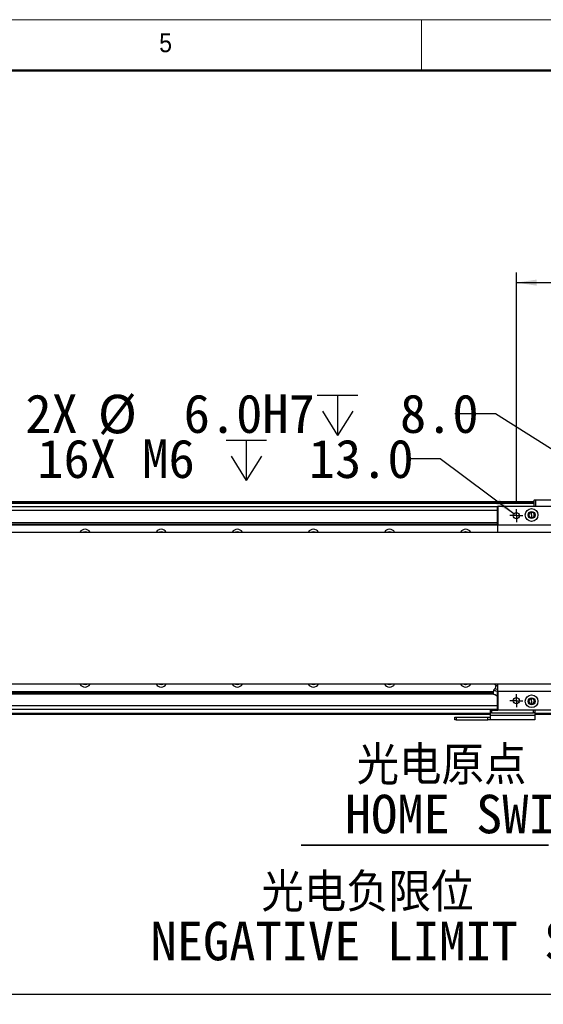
# Model space of a CAD drawing. Header units: millimetres. Extents: x 40 to 3320, y 40 to 2336.
# Tile 10 of 15: x 1763 to 2176, y 1559 to 2336. Entities that reach past the tile are written whole.
import ezdxf

# ---------------------------------------------------------------- set-up
doc = ezdxf.new("R2010")
doc.units = ezdxf.units.MM
doc.header["$LTSCALE"] = 8
doc.layers.add('DIMNS', color=7, linetype='Continuous')
doc.styles.add('SLDTEXTSTYLE0', font='Gothic.ttf', dxfattribs={"width": 0.913})
doc.styles.add('SLDTEXTSTYLE7', font='txt')
doc.styles.add('SLDTEXTSTYLE8', font='txt', dxfattribs={"bigfont": 'bigfont'})
doc.styles.add('SLDTEXTSTYLE9', font='txt')
doc.dimstyles.new('SLDDIMSTYLE1', dxfattribs={"dimtxt": 30.4, "dimasz": 16, "dimexe": 0, "dimexo": 0.0625, "dimgap": 7.6, "dimtad": 2, "dimdec": 1, "dimrnd": 1e-09, "dimzin": 4, "dimdsep": 46, "dimtxsty": 'SLDTEXTSTYLE7', "dimsah": 1, "dimcen": 0.09, "dimadec": 0, "dimazin": 1, "dimtfac": 1, "dimtdec": 1, "dimtofl": 0, "dimtmove": 0, "dimatfit": 3, "dimfxl": 0, "dimfrac": 2, "dimtolj": 1, "dimtzin": 12, "dimarcsym": 0})
doc.dimstyles.new('SLDDIMSTYLE2', dxfattribs={"dimtxt": 30.4, "dimasz": 16, "dimexe": 0, "dimexo": 0.0625, "dimgap": 7.6, "dimtad": 0, "dimtih": 1, "dimtoh": 1, "dimdec": 1, "dimrnd": 1e-09, "dimzin": 4, "dimdsep": 46, "dimtxsty": 'SLDTEXTSTYLE7', "dimsah": 1, "dimcen": 0, "dimadec": 0, "dimazin": 1, "dimtfac": 1, "dimtdec": 1, "dimtofl": 0, "dimtmove": 0, "dimatfit": 3, "dimfxl": 0, "dimfrac": 2, "dimtolj": 1, "dimtzin": 12, "dimarcsym": 0})
doc.dimstyles.new('SLDDIMSTYLE3', dxfattribs={"dimtxt": 30.4, "dimasz": 16, "dimexe": 0, "dimexo": 0.0625, "dimgap": 7.6, "dimtad": 0, "dimtih": 1, "dimtoh": 1, "dimdec": 6, "dimrnd": 1e-09, "dimzin": 12, "dimdsep": 46, "dimtxsty": 'SLDTEXTSTYLE7', "dimsah": 1, "dimcen": 0, "dimadec": 0, "dimazin": 3, "dimtfac": 1, "dimtdec": 1, "dimtofl": 0, "dimtmove": 0, "dimatfit": 3, "dimfxl": 0, "dimfrac": 2, "dimtolj": 1, "dimtzin": 12, "dimarcsym": 0})

# ---------------------------------------------------------------- blocks, each defined once
blk = doc.blocks.new('_D_3')
at = {"layer": 'DIMNS'}
for p, q in [((2154.87, 1954.88), (2154.87, 2136.55)), ((2374.87, 1954.88), (2374.87, 2136.55)), ((2154.87, 2128.55), (2374.87, 2128.55))]:
    blk.add_line(p, q, dxfattribs=at)
for points in [[(2154.87, 2128.55), (2170.87, 2126.15), (2170.87, 2130.95)], [(2374.87, 2128.55), (2358.87, 2130.95), (2358.87, 2126.15)]]:
    blk.add_solid(points, dxfattribs=at)
at = {"layer": 'DIMNS', "insert": (2217.5, 2168.44), "char_height": 30.4, "attachment_point": 1, "style": 'SLDTEXTSTYLE7'}
blk.add_mtext('220.0', dxfattribs=at)
blk = doc.blocks.new('SW_SYMBOL_HOLE_DEPTH')
at = {"layer": 'DIMNS', "color": 0}
for p, q in [((0, 7000), (6400, 7000)), ((3200, 7000), (3200, 600)), ((800, 4440), (3200, 600)), ((5600, 4440), (3200, 600))]:
    blk.add_line(p, q, dxfattribs=at)
blk = doc.blocks.new('_D_11')
at = {"layer": 'DIMNS'}
for p, q in [((2094.84, 1989.5), (2069.19, 1989.5)), ((2152.86, 1946.21), (2094.84, 1989.5))]:
    blk.add_line(p, q, dxfattribs=at)
blk.add_solid([(2152.86, 1946.21), (2141.47, 1957.7), (2138.6, 1953.85)], dxfattribs=at)
at = {"layer": 'DIMNS', "xscale": 0.004985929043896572, "yscale": 0.004985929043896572, "zscale": 0.004985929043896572}
blk.add_blockref('SW_SYMBOL_HOLE_DEPTH', (1926.02, 1969.37), dxfattribs=at)
at = {"layer": 'DIMNS', "char_height": 30.4, "attachment_point": 1, "style": 'SLDTEXTSTYLE7'}
for s, insert in [('16X M6 ', (1777.27, 2004.81)), (' 13.0', (1970.52, 2004.81))]:
    blk.add_mtext(s, dxfattribs=dict(at, insert=insert))
blk = doc.blocks.new('_D_12')
at = {"layer": 'DIMNS'}
for p, q in [((2138.44, 2025.07), (2106.44, 2025.07)), ((2262.33, 1946.32), (2138.44, 2025.07))]:
    blk.add_line(p, q, dxfattribs=at)
blk.add_solid([(2262.33, 1946.32), (2250.12, 1956.93), (2247.54, 1952.88)], dxfattribs=at)
at = {"layer": 'DIMNS', "xscale": 0.004985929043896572, "yscale": 0.004985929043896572, "zscale": 0.004985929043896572}
blk.add_blockref('SW_SYMBOL_HOLE_DEPTH', (1997.93, 2004.95), dxfattribs=at)
at = {"layer": 'DIMNS', "char_height": 30.4, "attachment_point": 1, "style": 'SLDTEXTSTYLE7'}
for s, insert in [('2X ', (1767.8, 2040.38)), ('%%c', (1824.97, 2040.09)), (' 6.0H7 ', (1871.94, 2040.38)), (' 8.0', (2042.43, 2040.38))]:
    blk.add_mtext(s, dxfattribs=dict(at, insert=insert))
blk = doc.blocks.new('_D_13')
at = {"layer": 'DIMNS'}
for p, q in [((524.87, 1730.56), (524.87, 1559.16)), ((2264.87, 1730.56), (2264.87, 1559.16)), ((524.87, 1567.16), (2264.87, 1567.16))]:
    blk.add_line(p, q, dxfattribs=at)
for points in [[(524.87, 1567.16), (540.87, 1564.76), (540.87, 1569.56)], [(2264.87, 1567.16), (2248.87, 1569.56), (2248.87, 1564.76)]]:
    blk.add_solid(points, dxfattribs=at)
at = {"layer": 'DIMNS', "insert": (1341.04, 1607.05), "char_height": 30.4, "attachment_point": 1, "style": 'SLDTEXTSTYLE7'}
blk.add_mtext('1740.0', dxfattribs=at)
blk = doc.blocks.new('SW_NOTE_3')
at = {"layer": 'DIMNS', "color": 0}
for p, q in [((-195.19, 0), (0, 0)), ((0, 0), (-195.19, 0)), ((-195.19, 0), (0, 0)), ((0, 0), (-195.19, 0)), ((-195.19, 0), (0, 0)), ((0, 0), (-195.19, 0))]:
    blk.add_line(p, q, dxfattribs=at)
at = {"layer": 'DIMNS', "color": 0, "char_height": 30.4, "attachment_point": 2}
for s, insert, style in [('光电原点', (-84.46, 78.28), 'SLDTEXTSTYLE8'), ('HOME SWITCH', (-46.87, 39.88), 'SLDTEXTSTYLE9')]:
    blk.add_mtext(s, dxfattribs=dict(at, insert=insert, style=style))
blk = doc.blocks.new('SW_NOTE_4')
at = {"layer": 'DIMNS', "color": 0, "char_height": 30.4, "attachment_point": 2}
for s, insert, style in [('光电负限位', (-172.77, 56.89), 'SLDTEXTSTYLE8'), ('NEGATIVE LIMIT SWITCH', (-126.62, 18.49), 'SLDTEXTSTYLE9')]:
    blk.add_mtext(s, dxfattribs=dict(at, insert=insert, style=style))
blk = doc.blocks.new('SW_CENTERMARKSYMBOL_16')
at = {"layer": 'DIMNS', "color": 0}
for p, q in [((-2.54, 0), (-5.04, 0)), ((0, 0), (-2.54, 0)), ((0, 2.54), (0, 5.04)), ((0, 0), (0, 2.54)), ((0, 0), (0, -2.54)), ((0, 0), (2.54, 0)), ((2.54, 0), (5.04, 0)), ((0, -2.54), (0, -5.04))]:
    blk.add_line(p, q, dxfattribs=at)
blk = doc.blocks.new('SW_CENTERMARKSYMBOL_24')
at = {"layer": 'DIMNS', "color": 0}
for p, q in [((-2.54, 0), (-5.04, 0)), ((0, 0), (-2.54, 0)), ((0, 2.54), (0, 5.04)), ((0, 0), (0, 2.54)), ((0, 0), (0, -2.54)), ((0, 0), (2.54, 0)), ((2.54, 0), (5.04, 0)), ((0, -2.54), (0, -5.04))]:
    blk.add_line(p, q, dxfattribs=at)

msp = doc.modelspace()

# ---------------------------------------------------------------- linework, layer by layer
at = {"color": 7, "linetype": 'Continuous', "lineweight": 18}
for p, q in [((3320, 2336), (40, 2336)), ((2080, 2296), (2080, 2336)), ((80, 2296), (3280, 2296))]:
    msp.add_line(p, q, dxfattribs=at)
at = {"color": 7, "linetype": 'Continuous', "lineweight": 50}
msp.add_line((3280, 2296), (80, 2296), dxfattribs=at)
at = {"color": 7, "linetype": 'Continuous', "lineweight": 25}
for p, q in [((2168.8652159, 1955.7151297), (620.8652379, 1955.7151297)), ((620.8652379, 1955.5151337), (2168.8652159, 1955.5151337)), ((620.8652379, 1955.3151304), (2168.8652159, 1955.3151304)), ((2168.8652159, 1955.2151287), (620.8652379, 1955.2151287)), ((2168.8652159, 1954.2151341), (620.8652379, 1954.2151341)), ((2139.8652317, 1951.7199943), (649.8652221, 1951.7199943)), ((2139.8652317, 1951.9151324), (2140.1652218, 1952.21513)), ((2139.8652317, 1951.9151324), (2140.1652218, 1951.9151324)), ((2139.8652317, 1937.5151345), (2139.8652317, 1951.9151324)), ((2140.1652218, 1952.21513), (2389.5652415, 1952.21513)), ((2140.1652218, 1952.21513), (2140.1652218, 1951.9151324)), ((2389.5652415, 1951.9151324), (2140.1652218, 1951.9151324)), ((2140.1652218, 1951.9151324), (2140.1652218, 1937.5151345)), ((2168.8652159, 1956.9151276), (2169.1652061, 1957.2151327)), ((2169.8652031, 1956.9151276), (2168.8652159, 1956.9151276)), ((2168.8652159, 1952.21513), (2168.8652159, 1956.9151276)), ((2169.1652061, 1957.2151327), (2169.9894787, 1957.2151327)), ((2169.8652031, 1956.9151276), (2169.9894787, 1957.2151327)), ((2195.8652259, 1956.9151276), (2169.8652031, 1956.9151276)), ((2169.8652031, 1956.9151276), (2169.8652031, 1952.21513)), ((2169.9894787, 1957.2151327), (2195.7409503, 1957.2151327)), ((2166.8652417, 1947.2821304), (2166.8652417, 1947.7151284)), ((2166.8652417, 1945.2151308), (2166.8652417, 1947.2821304)), ((2166.8652417, 1945.2151308), (2166.8652417, 1943.1481311)), ((2166.8652417, 1943.1481311), (2166.8652417, 1942.7151331)), ((652.6615144, 1937.5180328), (2139.8652317, 1937.5180328)), ((652.6938202, 1937.8252351), (2139.8652317, 1937.8252351)), ((652.8076054, 1938.9079312), (2139.8652317, 1938.9079312)), ((652.8399111, 1939.2151335), (2139.8652317, 1939.2151335)), ((2139.8652317, 1937.5151345), (2140.1652218, 1937.5151345)), ((2139.8652317, 1937.5151345), (2140.1652218, 1937.2151294)), ((2139.8652317, 1937.5151345), (2139.8652317, 1931.7151295)), ((2140.1652218, 1937.5151345), (2389.5652415, 1937.5151345)), ((2140.1652218, 1937.5151345), (2140.1652218, 1937.2151294)), ((2389.5652415, 1937.2151294), (2140.1652218, 1937.2151294)), ((377.865267, 1931.7151295), (2411.8651868, 1931.7151295)), ((2411.8651868, 1811.7151322), (377.865267, 1811.7151322)), ((2138.1340744, 1811.3081107), (2138.5808112, 1810.9590398)), ((2138.1391408, 1811.3041507), (2138.313544, 1811.7151322)), ((2138.1391408, 1811.3041507), (2139.012468, 1810.7758226)), ((2139.012468, 1810.7758226), (2139.9992229, 1810.5145903)), ((2139.8652317, 1811.7151322), (2139.8652317, 1805.9151271)), ((649.8652221, 1805.9122288), (2137.0689394, 1805.9122288)), ((649.8652221, 1805.6050265), (2137.0366336, 1805.6050265)), ((649.8652221, 1804.5223305), (2136.9228484, 1804.5223305)), ((649.8652221, 1804.2151281), (2136.8905427, 1804.2151281)), ((2136.8652107, 1803.9741168), (2137.2040631, 1807.1980053)), ((2140.1652218, 1806.2151322), (2139.8652317, 1805.9151271)), ((2140.1652218, 1805.9151271), (2139.8652317, 1805.9151271)), ((2139.8652317, 1791.5151292), (2139.8652317, 1805.9151271)), ((2140.1652218, 1806.2151322), (2389.5652415, 1806.2151322)), ((2140.1652218, 1806.2151322), (2140.1652218, 1805.9151271)), ((2389.5652415, 1805.9151271), (2140.1652218, 1805.9151271)), ((2140.1652218, 1805.9151271), (2140.1652218, 1791.5151292)), ((2166.8652417, 1800.2821306), (2166.8652417, 1800.7151285)), ((2166.8652417, 1798.2151309), (2166.8652417, 1800.2821306)), ((2166.8652417, 1798.2151309), (2166.8652417, 1796.1481312)), ((2166.8652417, 1796.1481312), (2166.8652417, 1795.7151333)), ((2139.8652317, 1791.7102674), (649.8652221, 1791.7102674)), ((2134.3652131, 1787.7151319), (653.3652069, 1787.7151319)), ((2134.3652131, 1789.2151275), (2134.3652131, 1791.2151316)), ((2134.3652131, 1791.2151316), (2135.3652002, 1791.2151316)), ((2135.3652002, 1789.2151275), (2134.3652131, 1789.2151275)), ((2134.3652131, 1787.3818004), (2134.3652131, 1789.2151275)), ((2134.3652131, 1787.3818004), (2169.3652393, 1787.3818004)), ((2134.3652131, 1783.7151313), (2134.3652131, 1787.3818004)), ((2135.3652002, 1791.2151316), (2135.3652002, 1789.2151275)), ((2135.3652002, 1791.2151316), (2140.1652218, 1791.2151316)), ((2135.3652002, 1789.2151275), (2168.3652522, 1789.2151275)), ((2140.1652218, 1791.5151292), (2139.8652317, 1791.5151292)), ((2140.1652218, 1791.2151316), (2139.8652317, 1791.5151292)), ((2140.1652218, 1791.5151292), (2389.5652415, 1791.5151292)), ((2140.1652218, 1791.5151292), (2140.1652218, 1791.2151316)), ((2389.5652415, 1791.2151316), (2140.1652218, 1791.2151316)), ((2168.3652522, 1789.2151275), (2168.3652522, 1791.2151316)), ((2169.3652393, 1789.2151275), (2168.3652522, 1789.2151275)), ((2169.3652393, 1791.2151316), (2169.3652393, 1789.2151275)), ((2169.3652393, 1789.2151275), (2169.3652393, 1787.3818004)), ((2254.8652412, 1787.7151319), (2169.3652393, 1787.7151319)), ((2169.3652393, 1787.3818004), (2169.3652393, 1783.7151313)), ((2106.3652159, 1783.7151313), (2106.3652159, 1785.7151279)), ((2106.3652159, 1785.7151279), (2107.3652031, 1785.7151279)), ((2107.3652031, 1783.7151313), (2106.3652159, 1783.7151313)), ((2107.3652031, 1785.7151279), (2107.3652031, 1783.7151313)), ((2107.3652031, 1785.7151279), (2132.3652388, 1785.7151279)), ((2107.3652031, 1783.7151313), (2132.3652388, 1783.7151313)), ((2132.3652388, 1783.7151313), (2132.3652388, 1785.7151279)), ((2132.3652388, 1785.7151279), (2134.3652131, 1785.7151279)), ((2134.3652131, 1783.7151313), (2132.3652388, 1783.7151313)), ((2169.3652393, 1783.7151313), (2134.3652131, 1783.7151313))]:
    msp.add_line(p, q, dxfattribs=at)
at = {"color": 8, "linetype": 'Continuous', "lineweight": 25}
for p, q in [((2139.8652317, 1948.7199956), (649.8652221, 1948.7199956)), ((2139.8652317, 1794.710266), (649.8652221, 1794.710266)), ((2134.3652131, 1788.715134), (653.3652069, 1788.715134)), ((2254.8652412, 1788.715134), (2169.3652393, 1788.715134))]:
    msp.add_line(p, q, dxfattribs=at)
at = {"color": 7, "linetype": 'Continuous', "lineweight": 25, "flags": 128}
for points in [[(1813.2069232, 1931.7151295), (1813.8391794, 1932.034208), (1814.8652138, 1932.2151305)], [(1814.8652138, 1932.2151305), (1815.8912779, 1932.034208), (1816.5235342, 1931.7151295)], [(1873.2069255, 1931.7151295), (1873.839152, 1932.034208), (1874.8652162, 1932.2151305)], [(1874.8652162, 1932.2151305), (1875.8912803, 1932.034208), (1876.5235366, 1931.7151295)], [(1933.2069279, 1931.7151295), (1933.8391544, 1932.034208), (1934.8652484, 1932.2151305)], [(1934.8652484, 1932.2151305), (1935.8912827, 1932.034208), (1936.5235092, 1931.7151295)], [(1993.2069303, 1931.7151295), (1993.8391568, 1932.034208), (1994.8652507, 1932.2151305)], [(1994.8652507, 1932.2151305), (1995.8912851, 1932.034208), (1996.5235116, 1931.7151295)], [(2053.2069327, 1931.7151295), (2053.8391592, 1932.034208), (2054.8652531, 1932.2151305)], [(2054.8652531, 1932.2151305), (2055.8912875, 1932.034208), (2056.5235139, 1931.7151295)], [(2113.2069351, 1931.7151295), (2113.8391616, 1932.034208), (2114.8652555, 1932.2151305)], [(2114.8652555, 1932.2151305), (2115.8912899, 1932.034208), (2116.5235163, 1931.7151295)], [(1814.8652138, 1811.2151311), (1813.8391794, 1811.3960536), (1813.2069232, 1811.7151322)], [(1816.5235342, 1811.7151322), (1815.8912779, 1811.3960536), (1814.8652138, 1811.2151311)], [(1874.8652162, 1811.2151311), (1873.839152, 1811.3960536), (1873.2069255, 1811.7151322)], [(1876.5235366, 1811.7151322), (1875.8912803, 1811.3960536), (1874.8652162, 1811.2151311)], [(1934.8652484, 1811.2151311), (1933.8391544, 1811.3960536), (1933.2069279, 1811.7151322)], [(1936.5235092, 1811.7151322), (1935.8912827, 1811.3960536), (1934.8652484, 1811.2151311)], [(1994.8652507, 1811.2151311), (1993.8391568, 1811.3960536), (1993.2069303, 1811.7151322)], [(1996.5235116, 1811.7151322), (1995.8912851, 1811.3960536), (1994.8652507, 1811.2151311)], [(2054.8652531, 1811.2151311), (2053.8391592, 1811.3960536), (2053.2069327, 1811.7151322)], [(2056.5235139, 1811.7151322), (2055.8912875, 1811.3960536), (2054.8652531, 1811.2151311)], [(2114.8652555, 1811.2151311), (2113.8391616, 1811.3960536), (2113.2069351, 1811.7151322)], [(2116.5235163, 1811.7151322), (2115.8912899, 1811.3960536), (2114.8652555, 1811.2151311)], [(2138.5808112, 1810.9590398), (2138.5877253, 1810.9561117), (2138.6084081, 1810.9473424), (2138.6427404, 1810.9327653), (2138.6906029, 1810.9124439), (2138.7518169, 1810.8864637), (2138.8260843, 1810.854944), (2138.9131071, 1810.8180077), (2139.012468, 1810.7758226)], [(2139.012468, 1810.7758226), (2139.2465951, 1810.6764393), (2139.5244719, 1810.5584929), (2139.8413302, 1810.4239987), (2139.8652317, 1810.413851)], [(2136.8652107, 1803.9741168), (2137.0298983, 1803.9042229), (2137.4988081, 1803.7051731), (2138.2005932, 1803.407284), (2139.0284421, 1803.0558997), (2139.8562314, 1802.704508), (2139.8652317, 1802.7006933)], [(2137.2040631, 1807.1980053), (2137.3871686, 1807.1202958), (2137.9142524, 1806.8965399), (2138.7218954, 1806.5537313), (2139.7125246, 1806.1332131), (2139.8652317, 1806.0684079)], [(2138.0642773, 1808.4624136), (2138.2308127, 1808.3917225), (2138.7103321, 1808.1881726), (2139.4450189, 1807.8763136), (2139.8652317, 1807.6979467)]]:
    msp.add_lwpolyline(points, dxfattribs=at)
at = {"color": 7, "linetype": 'Continuous', "lineweight": 25}
for centre, radius in [((2166.8652269, 1945.2151301), 5), ((2154.8652269, 1944.7151308), 2.5), ((2166.8652269, 1945.2151301), 2.75), ((2166.8652269, 1798.2151315), 5), ((2154.8652269, 1798.7151308), 2.5), ((2166.8652269, 1798.2151315), 2.75)]:
    msp.add_circle(centre, radius, dxfattribs=at)
for centre, radius, start, end in [((2166.8652269, 1945.2151301), 2.5, 90, 270), ((2166.8652269, 1945.2151301), 2.067, 90, 270), ((2166.8652269, 1945.2151301), 2.5, 270, 90), ((2166.8652269, 1945.2151301), 2.067, 270, 90), ((1814.8652269, 1929.2151301), 4.75, 90, 148.2431266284), ((1814.8652269, 1929.2151301), 4.75, 31.7568733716, 90), ((1874.8652269, 1929.2151301), 4.75, 90, 148.2431266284), ((1874.8652269, 1929.2151301), 4.75, 31.7568733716, 90), ((1934.8652269, 1929.2151301), 4.75, 90, 148.2431266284), ((1934.8652269, 1929.2151301), 4.75, 31.7568733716, 90), ((1994.8652269, 1929.2151301), 4.75, 90, 148.2431266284), ((1994.8652269, 1929.2151301), 4.75, 31.7568733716, 90), ((2054.8652269, 1929.2151301), 4.75, 90, 148.2431266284), ((2054.8652269, 1929.2151301), 4.75, 31.7568733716, 90), ((2114.8652269, 1929.2151301), 4.75, 90, 148.2431266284), ((2114.8652269, 1929.2151301), 4.75, 31.7568733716, 90), ((1814.8652269, 1814.2151315), 4.75, 211.756873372, 270), ((1814.8652269, 1814.2151315), 4.75, 270, 328.243126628), ((1874.8652269, 1814.2151315), 4.75, 211.756873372, 270), ((1874.8652269, 1814.2151315), 4.75, 270, 328.243126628), ((1934.8652269, 1814.2151315), 4.75, 211.756873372, 270), ((1934.8652269, 1814.2151315), 4.75, 270, 328.243126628), ((1994.8652269, 1814.2151315), 4.75, 211.756873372, 270), ((1994.8652269, 1814.2151315), 4.75, 270, 328.243126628), ((2054.8652269, 1814.2151315), 4.75, 211.756873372, 270), ((2054.8652269, 1814.2151315), 4.75, 270, 328.243126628), ((2114.8652269, 1814.2151315), 4.75, 211.756873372, 270), ((2114.8652269, 1814.2151315), 4.75, 270, 328.243126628), ((2166.8652269, 1798.2151315), 2.5, 90, 270), ((2166.8652269, 1798.2151315), 2.067, 90, 270), ((2166.8652269, 1798.2151315), 2.5, 270, 90), ((2166.8652269, 1798.2151315), 2.067, 270, 90)]:
    msp.add_arc(centre, radius, start, end, dxfattribs=at)
for points, knots in [([(2138.5808112, 1810.9590398), (2138.5976594, 1810.5216387), (2138.6313557, 1809.6468361), (2138.2533035, 1808.8572212), (2138.0642773, 1808.4624136)], [0, 0, 0, 0, 0.49999969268, 1, 1, 1, 1]), ([(2138.0642773, 1808.4624136), (2137.8703047, 1808.2860994), (2137.4823674, 1807.9334784), (2137.2968299, 1807.4431597), (2137.2040631, 1807.1980053)], [0, 0, 0, 0, 0.5000101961, 1, 1, 1, 1]), ([(2138.93075, 1802.8257737), (2138.7993866, 1802.8935847), (2138.5366615, 1803.029206), (2138.3556501, 1803.2629847), (2138.265145, 1803.3798733)], [0, 0, 0, 0, 0.5000031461, 1, 1, 1, 1]), ([(2138.93075, 1802.8257737), (2139.0707801, 1802.7783896), (2139.3508363, 1802.683623), (2139.6447332, 1802.7158203), (2139.7916795, 1802.7319187)], [0, 0, 0, 0, 0.5000072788, 1, 1, 1, 1])]:
    msp.add_open_spline(points, degree=3, knots=knots, dxfattribs=at)

# ---------------------------------------------------------------- block references
at = {"layer": 'DIMNS'}
for name, p in [('SW_CENTERMARKSYMBOL_16', (2154.8652269, 1944.7151308)), ('SW_CENTERMARKSYMBOL_24', (2154.8652269, 1798.7151308)), ('SW_NOTE_3', (2180.2884615, 1684.6153846)), ('SW_NOTE_4', (2210.25, 1605.7692308))]:
    msp.add_blockref(name, p, dxfattribs=at)

# ---------------------------------------------------------------- texts
at = {"color": 7, "linetype": 'Continuous', "lineweight": 0, "insert": (1873.3333333, 2325.1704848), "char_height": 14.8166667, "attachment_point": 1, "style": 'SLDTEXTSTYLE0'}
msp.add_mtext('5', dxfattribs=at)

# ---------------------------------------------------------------- dimensions: what is measured, and where the dimension line sits
at = {"layer": 'DIMNS'}
for base, p1, p2, picture, middle in [((2374.8652269, 2128.549108), (2154.8652269, 1944.7151308), (2374.8652269, 1944.7151308), '_D_3', (2265.931221, 2128.549108)), ((2264.8652269, 1567.1582203), (524.8652269, 1740.7151308), (2264.8652269, 1740.7151308), '_D_13', (1400.4515826, 1567.1582203))]:
    dim = msp.add_linear_dim(base=base, p1=p1, p2=p2, dimstyle='SLDDIMSTYLE1', dxfattribs=at)
    dim.commit()
    dim.dimension.update_dxf_attribs({"geometry": picture, "text_midpoint": middle, "dimtype": 160})
dim = msp.add_diameter_dim_2p(p1=(2267.3971041, 1943.105908), p2=(2262.3333498, 1946.3243536), text='2X <>H7 {\\fGDT;x} 8.0\\P', dimstyle='SLDDIMSTYLE2', dxfattribs=at)
dim.commit()
dim.dimension.update_dxf_attribs({"geometry": '_D_12', "text_midpoint": (1937.1189553, 2025.0707122), "dimtype": 163})
dim = msp.add_diameter_dim_2p(p1=(2156.8690506, 1943.2202426), p2=(2152.8614032, 1946.210019), text='16X M6 {\\fGDT;x} 13.0\\P', dimstyle='SLDDIMSTYLE3', override={"dimpost": '<>'}, dxfattribs=at)
dim.commit()
dim.dimension.update_dxf_attribs({"geometry": '_D_11', "text_midpoint": (1916.8803653, 1989.4979991), "dimtype": 163})

doc.saveas('drawing.dxf')
